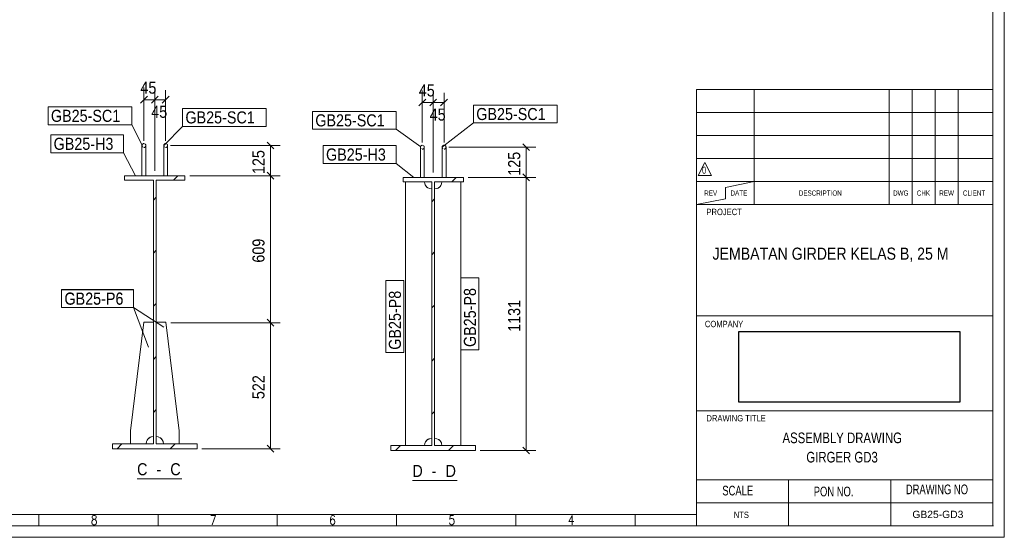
# Model space of a CAD drawing. Header units: millimetres. Extents: x 2 to 405, y 5 to 282.
# Tile 7 of 11: x 201 to 405, y 5 to 112. Entities that reach past the tile are written whole.
import ezdxf

# ---------------------------------------------------------------- set-up
doc = ezdxf.new("R2010")
doc.units = ezdxf.units.MM
doc.linetypes.add('XKITLINE00', pattern=[0])
doc.linetypes.add('XKITLINE01', pattern=[4, 1, -1, 1, -1])
for name, color, linetype, lineweight in [('DrawingSheet', 5, 'Continuous', 0), ('OtherObjectType', 1, 'Continuous', 0), ('Part', 2, 'Continuous', 0), ('PartMark', 3, 'Continuous', 0), ('Z-DIMENSIONS', 1, 'Continuous', 0)]:
    doc.layers.add(name, color=color, linetype=linetype, lineweight=lineweight)
doc.styles.add('ARIAL', font='ARIAL.TTF')
doc.styles.add('ARIAL_NARROW', font='ARIALN.TTF')
doc.styles.add('ROMANS', font='ROMANS__.TTF')
doc.styles.add('TECHNICLITE', font='TECHL___.TTF')
picture_1 = doc.add_image_def('image2.png', size_in_pixel=(4018, 1163))

# ---------------------------------------------------------------- blocks, each defined once
blk = doc.blocks.new('*A1')
at = {"layer": 'Part', "linetype": 'XKITLINE00', "lineweight": 0}
for p, q in [((233, 79), (233.9, 79.9)), ((228.85, 74.85), (229.45, 75.45)), ((228.85, 63.85), (229.45, 64.45)), ((228.85, 52.85), (229.45, 53.45)), ((228.85, 41.85), (229.45, 42.45)), ((228.85, 30.85), (229.45, 31.45)), ((221.35, 23.35), (222.35, 24.35)), ((232.35, 23.35), (233.35, 24.35))]:
    blk.add_line(p, q, dxfattribs=at)
blk = doc.blocks.new('*A2')
at = {"layer": 'Part', "linetype": 'XKITLINE00', "lineweight": 0}
for p, q in [((280.53, 79.55), (280.53, 79.55)), ((280.53, 79.55), (280.53, 79.55)), ((290.63, 78.65), (291.53, 79.55)), ((286.48, 74.5), (287.08, 75.1)), ((286.48, 63.5), (287.08, 64.1)), ((286.48, 52.5), (287.08, 53.1)), ((286.48, 41.49), (287.08, 42.09)), ((286.48, 30.49), (287.08, 31.09)), ((278.98, 23), (279.98, 24)), ((289.98, 23), (290.98, 24))]:
    blk.add_line(p, q, dxfattribs=at)
blk = doc.blocks.new('*A308')
at = {"layer": 'Part', "linetype": 'XKITLINE00', "lineweight": 0}
for p, q in [((222.9, 79.9), (235.4, 79.9)), ((222.9, 79), (222.9, 79.9)), ((235.4, 79.9), (235.4, 79.9)), ((235.4, 79.9), (235.4, 79)), ((228.85, 79), (222.9, 79)), ((228.85, 24.35), (228.85, 79)), ((235.4, 79), (229.45, 79)), ((229.45, 79), (229.45, 24.35)), ((220.4, 23.35), (220.4, 24.35)), ((220.4, 24.35), (228.85, 24.35)), ((237.9, 23.35), (220.4, 23.35)), ((229.45, 24.35), (237.9, 24.35)), ((237.9, 24.35), (237.9, 24.35)), ((237.9, 24.35), (237.9, 23.35))]:
    blk.add_line(p, q, dxfattribs=at)
at = {"layer": 'Part', "linetype": 'XKITLINE01', "lineweight": 0}
for p, q in [((222.9, 79), (222.9, 79)), ((228.85, 79), (228.85, 79)), ((229.45, 79), (229.45, 79)), ((220.4, 23.35), (220.4, 23.35)), ((228.85, 24.35), (228.85, 24.35))]:
    blk.add_line(p, q, dxfattribs=at)
blk = doc.blocks.new('*A309')
at = {"layer": 'Part', "linetype": 'XKITLINE00', "lineweight": 0}
for p, q in [((229.45, 49.55), (231.45, 49.55)), ((231.45, 49.55), (234.2, 27.05)), ((234.2, 27.05), (234.2, 24.35)), ((229.45, 25.85), (229.91, 25.78)), ((230.87, 24.82), (230.95, 24.35)), ((234.2, 24.35), (230.95, 24.35))]:
    blk.add_line(p, q, dxfattribs=at)
at = {"layer": 'Part', "linetype": 'XKITLINE01', "lineweight": 0}
for p, q in [((229.45, 25.85), (229.45, 49.55)), ((229.91, 25.78), (229.45, 25.85)), ((230.95, 24.35), (230.87, 24.82))]:
    blk.add_line(p, q, dxfattribs=at)
at = {"layer": 'Part', "linetype": 'XKITLINE00', "lineweight": 0}
blk.add_arc((229.45, 24.35), 1.5, 18, 72, dxfattribs=at)
at = {"layer": 'Part', "linetype": 'XKITLINE01', "lineweight": 0}
blk.add_arc((229.45, 24.35), 1.5, 18, 72, dxfattribs=at)
blk = doc.blocks.new('*A310')
at = {"layer": 'Part', "linetype": 'XKITLINE00', "lineweight": 0}
for p, q in [((226.85, 49.55), (224.1, 27.05)), ((228.85, 49.55), (226.85, 49.55)), ((224.1, 27.05), (224.1, 24.35)), ((227.35, 24.35), (227.42, 24.82)), ((228.38, 25.78), (228.85, 25.85)), ((224.1, 24.35), (227.35, 24.35))]:
    blk.add_line(p, q, dxfattribs=at)
at = {"layer": 'Part', "linetype": 'XKITLINE01', "lineweight": 0}
for p, q in [((228.85, 25.85), (228.85, 49.55)), ((227.42, 24.82), (227.35, 24.35)), ((228.85, 25.85), (228.38, 25.78))]:
    blk.add_line(p, q, dxfattribs=at)
at = {"layer": 'Part', "linetype": 'XKITLINE00', "lineweight": 0}
blk.add_arc((228.85, 24.35), 1.5, 108, 162, dxfattribs=at)
at = {"layer": 'Part', "linetype": 'XKITLINE01', "lineweight": 0}
blk.add_arc((228.85, 24.35), 1.5, 108, 162, dxfattribs=at)
blk = doc.blocks.new('*A311')
at = {"layer": 'Part', "linetype": 'XKITLINE00', "lineweight": 0}
for p, q in [((226.5, 86.15), (226.62, 86.43)), ((226.5, 86.15), (226.5, 79.9)), ((226.62, 86.43), (226.9, 86.55)), ((226.9, 86.55), (227.18, 86.43)), ((227.18, 86.43), (227.3, 86.15)), ((227.3, 86.15), (227.3, 79.9))]:
    blk.add_line(p, q, dxfattribs=at)
at = {"layer": 'Part', "linetype": 'XKITLINE01', "lineweight": 0}
blk.add_line((227.3, 79.9), (226.5, 79.9), dxfattribs=at)
for start, end in [(90, 270), (270, 90)]:
    blk.add_arc((226.9, 86.15), 0.4, start, end, dxfattribs=at)
blk = doc.blocks.new('*A312')
at = {"layer": 'Part', "linetype": 'XKITLINE00', "lineweight": 0}
for p, q in [((231, 86.15), (231.12, 86.43)), ((231, 86.15), (231, 79.9)), ((231.12, 86.43), (231.4, 86.55)), ((231.4, 86.55), (231.68, 86.43)), ((231.68, 86.43), (231.8, 86.15)), ((231.8, 86.15), (231.8, 79.9))]:
    blk.add_line(p, q, dxfattribs=at)
at = {"layer": 'Part', "linetype": 'XKITLINE01', "lineweight": 0}
blk.add_line((231, 79.9), (231.8, 79.9), dxfattribs=at)
for start, end in [(90, 270), (270, 90)]:
    blk.add_arc((231.4, 86.15), 0.4, start, end, dxfattribs=at)
blk = doc.blocks.new('*A313')
at = {"layer": 'Part', "linetype": 'XKITLINE01', "lineweight": 0}
for p, q in [((226.5, 86.15), (226.62, 86.43)), ((226.5, 86.15), (226.5, 79.9)), ((226.9, 86.55), (226.9, 86.55)), ((226.9, 86.55), (226.9, 86.55)), ((227.18, 86.43), (227.3, 86.15)), ((227.3, 86.15), (227.3, 79.9)), ((227.3, 79.9), (226.5, 79.9))]:
    blk.add_line(p, q, dxfattribs=at)
at = {"layer": 'Part', "linetype": 'XKITLINE00', "lineweight": 0}
for q in [(226.62, 86.43), (227.18, 86.43)]:
    blk.add_line((226.9, 86.55), q, dxfattribs=at)
at = {"layer": 'Part', "linetype": 'XKITLINE01', "lineweight": 0}
for start, end in [(90, 270), (270, 90)]:
    blk.add_arc((226.9, 86.15), 0.4, start, end, dxfattribs=at)
blk = doc.blocks.new('*A314')
at = {"layer": 'Part', "linetype": 'XKITLINE01', "lineweight": 0}
for p, q in [((231, 86.15), (231.12, 86.43)), ((231, 86.15), (231, 79.9)), ((231.4, 86.55), (231.4, 86.55)), ((231.4, 86.55), (231.4, 86.55)), ((231.68, 86.43), (231.8, 86.15)), ((231.8, 86.15), (231.8, 79.9)), ((231, 79.9), (231.8, 79.9))]:
    blk.add_line(p, q, dxfattribs=at)
at = {"layer": 'Part', "linetype": 'XKITLINE00', "lineweight": 0}
for q in [(231.12, 86.43), (231.68, 86.43)]:
    blk.add_line((231.4, 86.55), q, dxfattribs=at)
at = {"layer": 'Part', "linetype": 'XKITLINE01', "lineweight": 0}
for start, end in [(90, 270), (270, 90)]:
    blk.add_arc((231.4, 86.15), 0.4, start, end, dxfattribs=at)
blk = doc.blocks.new('*A315')
at = {"layer": 'Part', "linetype": 'XKITLINE00', "lineweight": 0}
for p, q in [((280.53, 79.55), (293.03, 79.55)), ((280.53, 78.65), (280.53, 79.55)), ((293.03, 79.55), (293.03, 78.65)), ((286.48, 78.65), (280.53, 78.65)), ((286.48, 24), (286.48, 78.65)), ((293.03, 78.65), (287.08, 78.65)), ((287.08, 78.65), (287.08, 24)), ((278.03, 23), (278.03, 24)), ((278.03, 24), (286.48, 24)), ((295.53, 23), (278.03, 23)), ((287.08, 24), (295.53, 24)), ((295.53, 24), (295.53, 23))]:
    blk.add_line(p, q, dxfattribs=at)
blk = doc.blocks.new('*A316')
at = {"layer": 'Part', "linetype": 'XKITLINE00', "lineweight": 0}
for p, q in [((288.58, 78.65), (288.51, 78.19)), ((292.53, 78.65), (292.53, 24)), ((287.54, 77.22), (287.08, 77.15)), ((287.08, 25.5), (287.54, 25.43)), ((288.51, 24.46), (288.58, 24)), ((292.53, 24), (288.58, 24))]:
    blk.add_line(p, q, dxfattribs=at)
at = {"layer": 'Part', "linetype": 'XKITLINE01', "lineweight": 0}
for p, q in [((288.51, 78.19), (288.58, 78.65)), ((292.53, 78.65), (288.58, 78.65)), ((288.58, 78.65), (288.58, 78.65)), ((292.53, 78.65), (292.53, 78.65)), ((292.53, 78.65), (292.53, 78.65)), ((287.08, 77.15), (287.54, 77.22)), ((287.08, 25.5), (287.08, 77.15)), ((287.54, 25.43), (287.08, 25.5)), ((288.58, 24), (288.51, 24.46))]:
    blk.add_line(p, q, dxfattribs=at)
at = {"layer": 'Part', "linetype": 'XKITLINE00', "lineweight": 0}
for centre, start, end in [((287.08, 78.65), 288, 342), ((287.08, 24), 18, 72)]:
    blk.add_arc(centre, 1.5, start, end, dxfattribs=at)
at = {"layer": 'Part', "linetype": 'XKITLINE01', "lineweight": 0}
for centre, start, end in [((287.08, 78.65), 288, 342), ((287.08, 24), 18, 72)]:
    blk.add_arc(centre, 1.5, start, end, dxfattribs=at)
blk = doc.blocks.new('*A317')
at = {"layer": 'Part', "linetype": 'XKITLINE00', "lineweight": 0}
for p, q in [((281.03, 24), (281.03, 78.65)), ((285.05, 78.19), (284.98, 78.65)), ((286.48, 77.15), (286.02, 77.22)), ((284.98, 24), (285.05, 24.46)), ((286.02, 25.43), (286.48, 25.5)), ((281.03, 24), (284.98, 24))]:
    blk.add_line(p, q, dxfattribs=at)
at = {"layer": 'Part', "linetype": 'XKITLINE01', "lineweight": 0}
for p, q in [((281.03, 78.65), (284.98, 78.65)), ((281.03, 78.65), (281.03, 78.65)), ((281.03, 78.65), (281.03, 78.65)), ((284.98, 78.65), (285.05, 78.19)), ((284.98, 78.65), (284.98, 78.65)), ((286.02, 77.22), (286.48, 77.15)), ((286.48, 25.5), (286.48, 77.15)), ((285.05, 24.46), (284.98, 24)), ((286.48, 25.5), (286.02, 25.43))]:
    blk.add_line(p, q, dxfattribs=at)
at = {"layer": 'Part', "linetype": 'XKITLINE00', "lineweight": 0}
for centre, start, end in [((286.48, 78.65), 198, 252), ((286.48, 24), 108, 162)]:
    blk.add_arc(centre, 1.5, start, end, dxfattribs=at)
at = {"layer": 'Part', "linetype": 'XKITLINE01', "lineweight": 0}
for centre, start, end in [((286.48, 78.65), 198, 252), ((286.48, 24), 108, 162)]:
    blk.add_arc(centre, 1.5, start, end, dxfattribs=at)
blk = doc.blocks.new('*A318')
at = {"layer": 'Part', "linetype": 'XKITLINE00', "lineweight": 0}
for p, q in [((288.63, 85.8), (288.75, 86.08)), ((288.63, 85.8), (288.63, 79.55)), ((288.75, 86.08), (289.03, 86.2)), ((289.03, 86.2), (289.31, 86.08)), ((289.31, 86.08), (289.43, 85.8)), ((289.43, 85.8), (289.43, 79.55))]:
    blk.add_line(p, q, dxfattribs=at)
at = {"layer": 'Part', "linetype": 'XKITLINE01', "lineweight": 0}
for p, q in [((288.75, 79.55), (288.63, 79.55)), ((288.63, 79.55), (288.75, 79.55)), ((288.75, 79.55), (289.03, 79.55)), ((289.03, 79.55), (288.75, 79.55)), ((289.03, 79.55), (289.31, 79.55)), ((289.31, 79.55), (289.03, 79.55)), ((289.31, 79.55), (289.43, 79.55)), ((289.43, 79.55), (289.31, 79.55))]:
    blk.add_line(p, q, dxfattribs=at)
for start, end in [(90, 270), (270, 90)]:
    blk.add_arc((289.03, 85.8), 0.4, start, end, dxfattribs=at)
blk = doc.blocks.new('*A319')
at = {"layer": 'Part', "linetype": 'XKITLINE00', "lineweight": 0}
for p, q in [((284.13, 85.8), (284.25, 86.08)), ((284.13, 85.8), (284.13, 79.55)), ((284.25, 86.08), (284.53, 86.2)), ((284.53, 86.2), (284.81, 86.08)), ((284.81, 86.08), (284.93, 85.8)), ((284.93, 85.8), (284.93, 79.55))]:
    blk.add_line(p, q, dxfattribs=at)
at = {"layer": 'Part', "linetype": 'XKITLINE01', "lineweight": 0}
for p, q in [((284.25, 79.55), (284.13, 79.55)), ((284.13, 79.55), (284.25, 79.55)), ((284.25, 79.55), (284.53, 79.55)), ((284.53, 79.55), (284.25, 79.55)), ((284.53, 79.55), (284.81, 79.55)), ((284.81, 79.55), (284.53, 79.55)), ((284.81, 79.55), (284.93, 79.55)), ((284.93, 79.55), (284.81, 79.55))]:
    blk.add_line(p, q, dxfattribs=at)
for start, end in [(90, 270), (270, 90)]:
    blk.add_arc((284.53, 85.8), 0.4, start, end, dxfattribs=at)
blk = doc.blocks.new('*A320')
at = {"layer": 'Part', "linetype": 'XKITLINE01', "lineweight": 0}
for p, q in [((288.63, 85.8), (288.75, 86.08)), ((288.63, 85.8), (288.63, 79.55)), ((288.75, 86.08), (289.03, 86.2)), ((289.03, 86.2), (289.31, 86.08)), ((289.31, 86.08), (289.43, 85.8)), ((289.43, 85.8), (289.43, 79.55)), ((288.75, 79.55), (288.63, 79.55)), ((288.63, 79.55), (288.75, 79.55)), ((288.75, 79.55), (289.03, 79.55)), ((289.03, 79.55), (288.75, 79.55)), ((289.03, 79.55), (289.31, 79.55)), ((289.31, 79.55), (289.03, 79.55)), ((289.31, 79.55), (289.43, 79.55)), ((289.43, 79.55), (289.31, 79.55))]:
    blk.add_line(p, q, dxfattribs=at)
for start, end in [(90, 270), (270, 90)]:
    blk.add_arc((289.03, 85.8), 0.4, start, end, dxfattribs=at)
blk = doc.blocks.new('*A321')
at = {"layer": 'Part', "linetype": 'XKITLINE01', "lineweight": 0}
for p, q in [((284.13, 85.8), (284.25, 86.08)), ((284.13, 85.8), (284.13, 79.55)), ((284.25, 86.08), (284.53, 86.2)), ((284.53, 86.2), (284.81, 86.08)), ((284.81, 86.08), (284.93, 85.8)), ((284.93, 85.8), (284.93, 79.55)), ((284.25, 79.55), (284.13, 79.55)), ((284.13, 79.55), (284.25, 79.55)), ((284.25, 79.55), (284.53, 79.55)), ((284.53, 79.55), (284.25, 79.55)), ((284.53, 79.55), (284.81, 79.55)), ((284.81, 79.55), (284.53, 79.55)), ((284.81, 79.55), (284.93, 79.55)), ((284.93, 79.55), (284.81, 79.55))]:
    blk.add_line(p, q, dxfattribs=at)
for start, end in [(90, 270), (270, 90)]:
    blk.add_arc((284.53, 85.8), 0.4, start, end, dxfattribs=at)
blk = doc.blocks.new('*A323')
at = {"layer": 'DrawingSheet', "linetype": 'XKITLINE00', "lineweight": 0}
for p, q in [((405, 5), (405, 282)), ((5, 5), (405, 5))]:
    blk.add_line(p, q, dxfattribs=at)
blk = doc.blocks.new('*A325')
at = {"layer": 'OtherObjectType', "linetype": 'XKITLINE00', "lineweight": 0}
for p, q in [((405, 5), (405, 282)), ((402.62, 279.62), (402.62, 7.38)), ((402.62, 63.21), (402.62, 277.24)), ((402.62, 63.21), (402.62, 277.24)), ((341.31, 7.38), (341.31, 97.73)), ((341.31, 97.72), (402.62, 97.72)), ((353.22, 73.91), (353.22, 97.72)), ((353.22, 73.91), (353.22, 97.72)), ((381.19, 73.91), (381.19, 97.72)), ((381.19, 73.91), (381.19, 97.72)), ((385.96, 73.91), (385.96, 97.72)), ((385.96, 73.91), (385.96, 97.72)), ((390.72, 73.91), (390.72, 97.72)), ((390.72, 73.91), (390.72, 97.72)), ((395.48, 73.91), (395.48, 97.72)), ((395.48, 73.91), (395.48, 97.72)), ((341.31, 92.96), (402.62, 92.96)), ((341.31, 92.96), (402.62, 92.96)), ((341.31, 88.2), (402.62, 88.2)), ((341.31, 88.2), (402.62, 88.2)), ((341.31, 83.44), (402.62, 83.44)), ((341.6, 79.92), (342.99, 82.61)), ((342.99, 82.61), (344.37, 79.92)), ((344.37, 79.92), (341.6, 79.92)), ((341.31, 78.67), (402.62, 78.67)), ((347.26, 77.48), (353.22, 78.67)), ((347.26, 75.1), (347.26, 77.48)), ((347.26, 75.1), (341.31, 73.91)), ((341.31, 73.91), (402.62, 73.91)), ((341.31, 50.85), (402.62, 50.85)), ((341.31, 31.19), (402.62, 31.19)), ((341.31, 16.9), (402.62, 16.9)), ((360.35, 16.9), (360.35, 7.38)), ((381.48, 16.9), (381.48, 7.38)), ((341.31, 12.14), (402.62, 12.14)), ((9.76, 9.76), (341.31, 9.76)), ((205.14, 9.76), (205.14, 7.38)), ((229.83, 9.76), (229.83, 7.38)), ((254.51, 9.76), (254.51, 7.38)), ((279.2, 9.76), (279.2, 7.38)), ((303.88, 9.76), (303.88, 7.38)), ((328.57, 9.76), (328.57, 7.38)), ((328.57, 9.76), (328.57, 7.38)), ((402.79, 7.38), (7.38, 7.38)), ((5, 5), (405, 5))]:
    blk.add_line(p, q, dxfattribs=at)
at = {"layer": 'OtherObjectType'}
for s, height, style, width, p in [('0', 1.44, 'TECHNICLITE', 0.85, (342.44, 80.32)), ('REV', 1.071, 'TECHNICLITE', 0.85, (342.88, 75.76)), ('DATE', 1.071, 'TECHNICLITE', 0.85, (348.33, 75.76)), ('DESCRIPTION', 1.0714, 'TECHNICLITE', 0.85, (362.46, 75.76)), ('DWG', 1.071, 'TECHNICLITE', 0.85, (381.98, 75.76)), ('CHK', 1.071, 'TECHNICLITE', 0.85, (386.89, 75.76)), ('REW', 1.071, 'TECHNICLITE', 0.85, (391.54, 75.76)), ('CLIENT', 1.071, 'TECHNICLITE', 0.85, (396.43, 75.76)), ('PROJECT', 1.321, 'ARIAL', 0.85, (343.35, 71.73)), ('JEMBATAN GIRDER KELAS B, 25 M', 2.5, 'ARIAL_NARROW', 1.02, (344.6, 62.5)), ('COMPANY', 1.321, 'ARIAL', 0.85, (343.02, 48.52)), ('DRAWING TITLE', 1.3207, 'ARIAL', 0.85, (343.35, 29)), ('ASSEMBLY DRAWING', 2.2, 'ARIAL_NARROW', 0.935, (359.08, 24.5)), ('GIRGER GD3', 2.2, 'ARIAL_NARROW', 0.935, (364.02, 20.5)), ('SCALE', 2, 'TECHNICLITE', 0.85, (346.63, 13.68)), ('PON NO.', 2, 'TECHNICLITE', 0.85, (365.55, 13.49)), ('DRAWING NO', 2, 'TECHNICLITE', 0.85, (384.62, 13.93)), ('NTS', 1.321, 'ARIAL', 0.85, (349, 9)), ('GB25-GD3', 1.5, 'ARIAL', 1.02, (385.96, 9)), ('8', 1.9, 'ROMANS', 0.85, (215.88, 7.62)), ('7', 1.9, 'ROMANS', 0.85, (240.57, 7.62)), ('6', 1.9, 'ROMANS', 0.85, (265.25, 7.62)), ('5', 1.9, 'ROMANS', 0.85, (289.94, 7.62)), ('4', 1.9, 'ROMANS', 0.85, (314.62, 7.62)), ('4', 1.9, 'ROMANS', 0.85, (314.62, 7.62))]:
    blk.add_text(s, height=height, dxfattribs=dict(at, style=style, width=width)).set_placement(p)
image = blk.add_image(picture_1, insert=(350.06, 32.98), size_in_units=(45.7, 14.66))
blk = doc.blocks.new('*A457')
at = {"layer": 'Z-DIMENSIONS', "linetype": 'XKITLINE00', "lineweight": 0}
for p, q in [((232.45, 49.45), (255.11, 49.45)), ((252.4, 50.16), (253.82, 48.75)), ((253.11, 23.35), (253.11, 49.45)), ((238.9, 23.35), (255.11, 23.35)), ((252.4, 24.06), (253.82, 22.64))]:
    blk.add_line(p, q, dxfattribs=at)
at = {"layer": 'Z-DIMENSIONS'}
for p in [(253.11, 49.45), (253.11, 23.35)]:
    blk.add_point(p, dxfattribs=at)
at = {"layer": 'Z-DIMENSIONS', "style": 'ARIAL', "width": 0.85}
blk.add_text('522', height=2.5, rotation=90.0002, dxfattribs=at).set_placement((251.86, 33.62))
blk = doc.blocks.new('*A458')
at = {"layer": 'Z-DIMENSIONS', "linetype": 'XKITLINE00', "lineweight": 0}
for p, q in [((236.4, 79.9), (255.11, 79.9)), ((252.4, 80.61), (253.82, 79.19)), ((253.11, 49.45), (253.11, 79.9)), ((232.45, 49.45), (255.11, 49.45)), ((252.4, 50.16), (253.82, 48.75))]:
    blk.add_line(p, q, dxfattribs=at)
at = {"layer": 'Z-DIMENSIONS'}
for p in [(253.11, 79.9), (253.11, 49.45)]:
    blk.add_point(p, dxfattribs=at)
at = {"layer": 'Z-DIMENSIONS', "style": 'ARIAL', "width": 0.85}
blk.add_text('609', height=2.5, rotation=90.0002, dxfattribs=at).set_placement((251.86, 61.89))
blk = doc.blocks.new('*A459')
at = {"layer": 'Z-DIMENSIONS', "linetype": 'XKITLINE00', "lineweight": 0}
for p, q in [((232.4, 86.15), (255.11, 86.15)), ((252.4, 86.86), (253.82, 85.44)), ((253.11, 79.9), (253.11, 86.15)), ((236.4, 79.9), (255.11, 79.9)), ((252.4, 80.61), (253.82, 79.19))]:
    blk.add_line(p, q, dxfattribs=at)
at = {"layer": 'Z-DIMENSIONS'}
for p in [(253.11, 86.15), (253.11, 79.9)]:
    blk.add_point(p, dxfattribs=at)
at = {"layer": 'Z-DIMENSIONS', "style": 'ARIAL', "width": 0.85}
blk.add_text('125', height=2.5, rotation=90.0002, dxfattribs=at).set_placement((251.86, 80.24))
blk = doc.blocks.new('*A460')
at = {"layer": 'Z-DIMENSIONS', "linetype": 'XKITLINE00', "lineweight": 0}
for p, q in [((226.9, 87.15), (226.9, 98.13)), ((229.15, 80.9), (229.15, 98.13)), ((227.61, 96.34), (226.19, 94.92)), ((229.86, 96.34), (228.44, 94.92)), ((226.9, 95.63), (229.15, 95.63))]:
    blk.add_line(p, q, dxfattribs=at)
at = {"layer": 'Z-DIMENSIONS'}
for p in [(226.9, 95.63), (229.15, 95.63)]:
    blk.add_point(p, dxfattribs=at)
at = {"layer": 'Z-DIMENSIONS', "style": 'ARIAL', "width": 0.85}
blk.add_text('45', height=2.5, dxfattribs=at).set_placement((226.17, 96.88))
blk = doc.blocks.new('*A461')
at = {"layer": 'Z-DIMENSIONS', "linetype": 'XKITLINE00', "lineweight": 0}
for p, q in [((229.86, 96.34), (228.44, 94.92)), ((229.15, 80.9), (229.15, 97.63)), ((232.11, 96.34), (230.69, 94.92)), ((231.4, 87.15), (231.4, 97.63)), ((229.15, 95.63), (231.4, 95.63))]:
    blk.add_line(p, q, dxfattribs=at)
at = {"layer": 'Z-DIMENSIONS'}
for p in [(229.15, 95.63), (231.4, 95.63)]:
    blk.add_point(p, dxfattribs=at)
at = {"layer": 'Z-DIMENSIONS', "style": 'ARIAL', "width": 0.85}
blk.add_text('45', height=2.5, dxfattribs=at).set_placement((228.42, 91.88))
blk = doc.blocks.new('*A462')
at = {"layer": 'PartMark', "linetype": 'XKITLINE00', "lineweight": 0}
for p, q in [((207.61, 88.35), (222.7, 88.35)), ((207.61, 84.65), (207.61, 88.35)), ((222.7, 84.65), (222.7, 88.35)), ((207.61, 84.65), (222.7, 84.65)), ((225.15, 79.88), (222.7, 84.65))]:
    blk.add_line(p, q, dxfattribs=at)
at = {"layer": 'PartMark', "style": 'ARIAL', "width": 0.85}
blk.add_text('GB25-H3', height=2.5, dxfattribs=at).set_placement((208.21, 85.25))
blk = doc.blocks.new('*A463')
at = {"layer": 'PartMark', "linetype": 'XKITLINE00', "lineweight": 0}
for p, q in [((209.85, 56.27), (224.77, 56.27)), ((209.85, 52.57), (209.85, 56.27)), ((224.77, 52.57), (224.77, 56.27)), ((209.85, 52.57), (224.77, 52.57)), ((231.03, 48.5), (224.77, 52.57))]:
    blk.add_line(p, q, dxfattribs=at)
at = {"layer": 'PartMark', "style": 'ARIAL', "width": 0.85}
blk.add_text('GB25-P6', height=2.5, dxfattribs=at).set_placement((210.45, 53.17))
blk = doc.blocks.new('*A464')
at = {"layer": 'PartMark', "linetype": 'XKITLINE00', "lineweight": 0}
for p, q in [((209.85, 56.3), (224.77, 56.3)), ((209.85, 52.6), (209.85, 56.3)), ((224.77, 52.6), (224.77, 56.3)), ((209.85, 52.6), (224.77, 52.6)), ((227.88, 44.4), (224.77, 52.6))]:
    blk.add_line(p, q, dxfattribs=at)
at = {"layer": 'PartMark', "style": 'ARIAL', "width": 0.85}
blk.add_text('GB25-P6', height=2.5, dxfattribs=at).set_placement((210.45, 53.2))
blk = doc.blocks.new('*A465')
at = {"layer": 'PartMark', "linetype": 'XKITLINE00', "lineweight": 0}
for p, q in [((207.05, 94.15), (224.37, 94.15)), ((207.05, 90.45), (207.05, 94.15)), ((224.37, 90.45), (224.37, 94.15)), ((207.05, 90.45), (224.37, 90.45)), ((226.56, 86.22), (224.37, 90.45))]:
    blk.add_line(p, q, dxfattribs=at)
at = {"layer": 'PartMark', "style": 'ARIAL', "width": 0.85}
blk.add_text('GB25-SC1', height=2.5, dxfattribs=at).set_placement((207.65, 91.05))
blk = doc.blocks.new('*A466')
at = {"layer": 'PartMark', "linetype": 'XKITLINE00', "lineweight": 0}
for p, q in [((234.89, 93.82), (252.21, 93.82)), ((234.89, 90.12), (234.89, 93.82)), ((252.21, 90.12), (252.21, 93.82)), ((231.06, 86.22), (234.89, 90.12)), ((234.89, 90.12), (252.21, 90.12))]:
    blk.add_line(p, q, dxfattribs=at)
at = {"layer": 'PartMark', "style": 'ARIAL', "width": 0.85}
blk.add_text('GB25-SC1', height=2.5, dxfattribs=at).set_placement((235.49, 90.72))
blk = doc.blocks.new('*A467')
at = {"layer": 'OtherObjectType', "linetype": 'XKITLINE00', "lineweight": 0}
blk.add_line((225.49, 17.1), (234.77, 17.1), dxfattribs=at)
at = {"layer": 'OtherObjectType', "style": 'ARIAL', "width": 0.85}
for s, p in [('C', (225.49, 17.85)), ('C', (232.36, 17.85)), (' - ', (228.65, 17.85))]:
    blk.add_text(s, height=2.5, dxfattribs=at).set_placement(p)
blk = doc.blocks.new('*A468')
at = {"layer": 'Z-DIMENSIONS', "linetype": 'XKITLINE00', "lineweight": 0}
for p, q in [((286.78, 80.55), (286.78, 97.06)), ((289.03, 86.8), (289.03, 97.06)), ((287.49, 95.77), (286.07, 94.35)), ((286.78, 95.06), (289.03, 95.06)), ((289.74, 95.77), (288.32, 94.35))]:
    blk.add_line(p, q, dxfattribs=at)
at = {"layer": 'Z-DIMENSIONS'}
for p in [(286.78, 95.06), (289.03, 95.06)]:
    blk.add_point(p, dxfattribs=at)
at = {"layer": 'Z-DIMENSIONS', "style": 'ARIAL', "width": 0.85}
blk.add_text('45', height=2.5, dxfattribs=at).set_placement((286.05, 91.31))
blk = doc.blocks.new('*A469')
at = {"layer": 'Z-DIMENSIONS', "linetype": 'XKITLINE00', "lineweight": 0}
for p, q in [((284.53, 86.8), (284.53, 97.56)), ((286.78, 80.55), (286.78, 97.56)), ((285.24, 95.77), (283.82, 94.35)), ((284.53, 95.06), (286.78, 95.06)), ((287.49, 95.77), (286.07, 94.35))]:
    blk.add_line(p, q, dxfattribs=at)
at = {"layer": 'Z-DIMENSIONS'}
for p in [(284.53, 95.06), (286.78, 95.06)]:
    blk.add_point(p, dxfattribs=at)
at = {"layer": 'Z-DIMENSIONS', "style": 'ARIAL', "width": 0.85}
blk.add_text('45', height=2.5, dxfattribs=at).set_placement((283.8, 96.31))
blk = doc.blocks.new('*A470')
at = {"layer": 'Z-DIMENSIONS', "linetype": 'XKITLINE00', "lineweight": 0}
for p, q in [((294.03, 79.55), (308.04, 79.55)), ((305.33, 80.25), (306.74, 78.84)), ((306.04, 23), (306.04, 79.55)), ((296.53, 23), (308.04, 23)), ((305.33, 23.7), (306.74, 22.29))]:
    blk.add_line(p, q, dxfattribs=at)
at = {"layer": 'Z-DIMENSIONS'}
for p in [(306.04, 79.55), (306.04, 23)]:
    blk.add_point(p, dxfattribs=at)
at = {"layer": 'Z-DIMENSIONS', "style": 'ARIAL', "width": 0.85}
blk.add_text('1131', height=2.5, rotation=90.0002, dxfattribs=at).set_placement((304.79, 47.56))
blk = doc.blocks.new('*A471')
at = {"layer": 'Z-DIMENSIONS', "linetype": 'XKITLINE00', "lineweight": 0}
for p, q in [((290.03, 85.8), (308.04, 85.8)), ((305.33, 86.5), (306.74, 85.09)), ((306.04, 79.55), (306.04, 85.8)), ((294.03, 79.55), (308.04, 79.55)), ((305.33, 80.25), (306.74, 78.84))]:
    blk.add_line(p, q, dxfattribs=at)
at = {"layer": 'Z-DIMENSIONS'}
for p in [(306.04, 85.8), (306.04, 79.55)]:
    blk.add_point(p, dxfattribs=at)
at = {"layer": 'Z-DIMENSIONS', "style": 'ARIAL', "width": 0.85}
blk.add_text('125', height=2.5, rotation=90.0002, dxfattribs=at).set_placement((304.79, 79.89))
blk = doc.blocks.new('*A472')
at = {"layer": 'PartMark', "linetype": 'XKITLINE00', "lineweight": 0}
for p, q in [((264, 86.13), (279.1, 86.13)), ((264, 82.43), (264, 86.13)), ((279.1, 82.43), (279.1, 86.13)), ((264, 82.43), (279.1, 82.43)), ((282.78, 79.52), (279.1, 82.43))]:
    blk.add_line(p, q, dxfattribs=at)
at = {"layer": 'PartMark', "style": 'ARIAL', "width": 0.85}
blk.add_text('GB25-H3', height=2.5, dxfattribs=at).set_placement((264.6, 83.03))
blk = doc.blocks.new('*A473')
at = {"layer": 'PartMark', "linetype": 'XKITLINE00', "lineweight": 0}
for p, q in [((292.53, 43.82), (292.53, 58.73)), ((296.23, 58.73), (292.53, 58.73)), ((296.23, 43.82), (296.23, 58.73)), ((296.23, 43.82), (292.53, 43.82))]:
    blk.add_line(p, q, dxfattribs=at)
at = {"layer": 'PartMark', "style": 'ARIAL', "width": 0.85}
blk.add_text('GB25-P8', height=2.5, rotation=90.0002, dxfattribs=at).set_placement((295.63, 44.42))
blk = doc.blocks.new('*A474')
at = {"layer": 'PartMark', "linetype": 'XKITLINE00', "lineweight": 0}
for p, q in [((277, 43.25), (277, 58.16)), ((280.7, 58.16), (277, 58.16)), ((280.7, 43.25), (280.7, 58.16)), ((280.7, 43.25), (277, 43.25))]:
    blk.add_line(p, q, dxfattribs=at)
at = {"layer": 'PartMark', "style": 'ARIAL', "width": 0.85}
blk.add_text('GB25-P8', height=2.5, rotation=90.0002, dxfattribs=at).set_placement((280.1, 43.85))
blk = doc.blocks.new('*A475')
at = {"layer": 'PartMark', "linetype": 'XKITLINE00', "lineweight": 0}
for p, q in [((295.1, 94.52), (312.42, 94.52)), ((295.1, 90.82), (295.1, 94.52)), ((312.42, 90.82), (312.42, 94.52)), ((288.69, 85.87), (295.1, 90.82)), ((295.1, 90.82), (312.42, 90.82))]:
    blk.add_line(p, q, dxfattribs=at)
at = {"layer": 'PartMark', "style": 'ARIAL', "width": 0.85}
blk.add_text('GB25-SC1', height=2.5, dxfattribs=at).set_placement((295.7, 91.42))
blk = doc.blocks.new('*A476')
at = {"layer": 'PartMark', "linetype": 'XKITLINE00', "lineweight": 0}
for p, q in [((261.78, 93.21), (279.1, 93.21)), ((261.78, 89.51), (261.78, 93.21)), ((279.1, 89.51), (279.1, 93.21)), ((261.78, 89.51), (279.1, 89.51)), ((284.19, 85.87), (279.1, 89.51))]:
    blk.add_line(p, q, dxfattribs=at)
at = {"layer": 'PartMark', "style": 'ARIAL', "width": 0.85}
blk.add_text('GB25-SC1', height=2.5, dxfattribs=at).set_placement((262.38, 90.11))
blk = doc.blocks.new('*A477')
at = {"layer": 'OtherObjectType', "linetype": 'XKITLINE00', "lineweight": 0}
blk.add_line((282.47, 16.75), (291.74, 16.75), dxfattribs=at)
at = {"layer": 'OtherObjectType', "style": 'ARIAL', "width": 0.85}
for s, p in [('D', (282.47, 17.5)), (' - ', (285.62, 17.5)), ('D', (289.34, 17.5))]:
    blk.add_text(s, height=2.5, dxfattribs=at).set_placement(p)

msp = doc.modelspace()

# ---------------------------------------------------------------- block references
at = {"lineweight": 0}
for name in ['*A323', '*A325', '*A460', '*A469', '*A461', '*A468', '*A465', '*A466', '*A475', '*A476', '*A462', '*A311', '*A313', '*A312', '*A314', '*A459', '*A472', '*A319', '*A321', '*A318', '*A320', '*A471', '*A308', '*A1', '*A458', '*A315', '*A2', '*A470', '*A317', '*A316', '*A474', '*A473', '*A464', '*A463', '*A310', '*A309', '*A457', '*A467', '*A477']:
    msp.add_blockref(name, (0, 0), dxfattribs=at)

doc.saveas('drawing.dxf')
